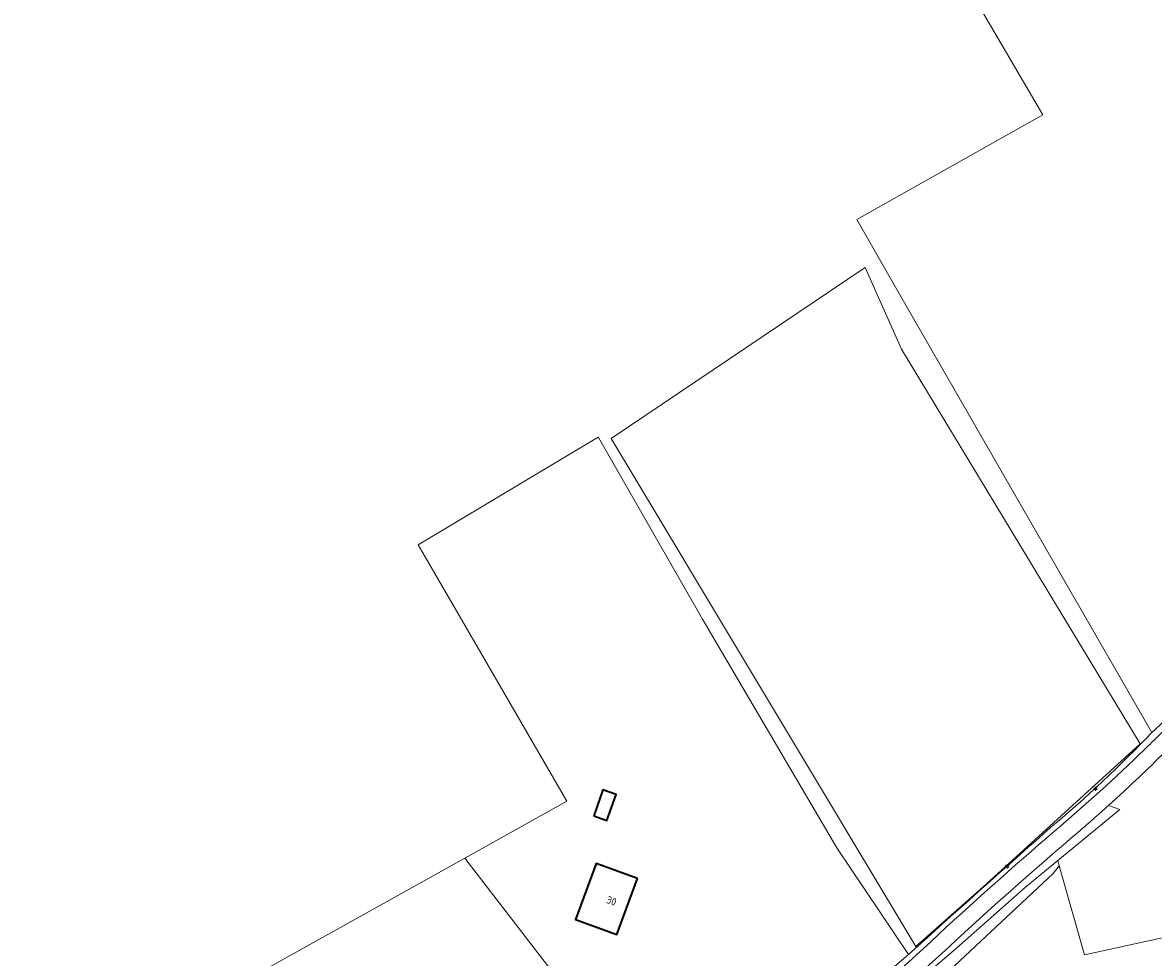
# Model space of a CAD drawing. Header units: metres. Extents: x 140853 to 145288, y 474558 to 480269.
# Tile 167 of 256: x 142611 to 142886, y 477840 to 478066. Entities that reach past the tile are written whole.
import ezdxf
from ezdxf.enums import TextEntityAlignment as Align

# ---------------------------------------------------------------- set-up
doc = ezdxf.new("R2010")
doc.units = ezdxf.units.M
doc.header["$MEASUREMENT"] = 0
for name, color, linetype, lineweight in [('B-WE-GR-BEPLANTING_CULTUUR_BOSPLANTSOEN-G', 90, 'GR-PLANTSOEN', 18), ('B-WE-GR-BOS_LOOF-G', 40, 'Continuous', 13), ('B-WE-GR-BOUWLAND-G', 80, 'Continuous', 13), ('B-WE-GR-GRAS-G', 60, 'Continuous', 13), ('B-WE-GR-GROENVOORZIENING-G', 80, 'Continuous', 18), ('B-WE-IE-TERREINAFSCHEIDING_KUNSTMATIG_HEKWERK-G', 20, 'IE-TERREINAFSCHEIDING-KUNSTMATIG', 18), ('B-WE-KL-ET_LS_OV_LICHTMAST-S', 190, 'Continuous', 18), ('B-WE-OG-BEBOUWING-G', 7, 'Continuous', 35), ('B-WE-OG-BEBOUWING_HUISNUMMER-T18', 10, 'Continuous', 18), ('B-WE-OG-TERREIN_ERF-G', 7, 'Continuous', 18), ('B-WE-VH-VERHARDING_ASFALT-G', 252, 'Continuous', 18)]:
    doc.layers.add(name, color=color, linetype=linetype, lineweight=lineweight)
doc.styles.add('NLCS-ISO', font='txt')
doc.linetypes.add('GR-PLANTSOEN', pattern='A,0,[179,NLCS.shx,S=2,R=0,X=0,Y=0],-4', length=4)
doc.linetypes.add('IE-TERREINAFSCHEIDING-KUNSTMATIG', pattern='A,4,[82,NLCS.shx,S=0.75,R=90,X=0,Y=0],4,-2', length=10)

# ---------------------------------------------------------------- blocks, each defined once
blk = doc.blocks.new('B-SIE-WEG_LICHTMAST-SO')
at = {"ltscale": 0.1}
for p, q in [((-1.1, 0.6), (-2.2, 1.3)), ((0, 1.3), (0, 2.5)), ((1.1, 0.6), (2.2, 1.3)), ((-1.1, -0.6), (-2.2, -1.3)), ((0, -1.3), (0, -2.5)), ((1.1, -0.6), (2.2, -1.3))]:
    blk.add_line(p, q, dxfattribs=at)
at = {"flags": 128}
for points in [[(-1.2, 0.5), (1.2, 0.5)], [(-1.2, -0.5), (1.2, -0.5)]]:
    blk.add_lwpolyline(points, dxfattribs=at)
at = {"ltscale": 0.1}
blk.add_circle((0, 0), 1.27, dxfattribs=at)
at = {"style": 'NLCS-ISO'}
blk.add_attdef('TYPE', text='', height=1.8, dxfattribs=at).set_placement((0, 2.5), align=Align.BOTTOM_CENTER)

msp = doc.modelspace()

# ---------------------------------------------------------------- linework, layer by layer
at = {"layer": 'B-WE-GR-BEPLANTING_CULTUUR_BOSPLANTSOEN-G', "ltscale": 0.2, "flags": 128}
msp.add_lwpolyline([(143486.384, 478172.812), (143480.556, 478175.008), (143379.222, 478198.307), (143238.925, 478241.405), (143229.36, 478235.529), (143287.716, 478217.565), (143265.756, 478144.143), (143188.365, 478170.998), (143178.556, 478121.189), (143153.844, 478128.445), (143169.081, 478207.615), (143163.037, 478205.437), (143145.191, 478199.744), (143127.145, 478194.718), (143113.357, 478191.522), (143099.492, 478188.675), (143088.475, 478186.673), (143077.638, 478149.747), (143233.477, 478102.471), (143236.543, 478101.541), (143221.656, 477979.844), (143165.504, 477981.586), (143164.371, 477981.621), (143164.371, 477981.173), (143164.28, 477980.197), (143164.149, 477974.953), (143194.22, 477974.203), (143267.163, 477974.079), (143306.769, 477974.011), (143311.679, 477956.369), (143308.475, 477950.477), (143264.976, 477937.496), (143173.431, 477910.177), (143129.555, 477897.083), (143023.446, 477873.939), (143000, 477868.825), (142869.03, 477840.139), (142862.913, 477861.758), (142861.399, 477859.863), (142836.238, 477836.363), (142833.866, 477834.373), (142831.25, 477832.067), (142829.851, 477830.701), (142828.618, 477829.372), (142820.497, 477822.648), (142811.879, 477815.645), (142807.761, 477812.173), (142784.53, 477792.86), (142779.547, 477788.654), (142772.278, 477782.591), (142769.836, 477780.487), (142763.413, 477774.207), (142754.289, 477765.378), (142748.126, 477759.218), (142747.786, 477758.878), (142739.43, 477750), (142722.704, 477731.031), (142719.61, 477727.659), (142718, 477726.179), (142718.649, 477724.85), (142719.298, 477723.325), (142715.93, 477719.474), (142714.762, 477720.586), (142713.282, 477720.939), (142709.647, 477716.847), (142681.113, 477681.769), (142679.247, 477679.381), (142665.07, 477660.215), (142663.896, 477664.421), (142663.303, 477663.673), (142667.946, 477640.834), (142681.216, 477619.6), (142681.216, 477619.6, 0.0763381), (142741.403, 477561.144), (142741.403, 477561.144, 0.2367689), (142774.215, 477555.709), (142774.215, 477555.709), (142789.805, 477560.918), (142816.748, 477570.782), (142816.748, 477570.782, -0.0441848), (142836.692, 477575.559), (142836.692, 477575.559), (142854.479, 477581.163), (142854.479, 477581.163, 0.0429709), (142857.142, 477582.469), (142857.142, 477582.469), (142860.17, 477584.57), (142864.83, 477587.241), (142869.049, 477589.621), (142873.877, 477591.896), (142882.254, 477595.792), (142890.178, 477599.342), (142895.092, 477601.51), (142902.261, 477604.314), (142908.328, 477606.825), (142912.339, 477608.449), (142921.363, 477611.941), (142943.073, 477620.901), (142964.135, 477630.016), (142978.274, 477635.825), (142979.628, 477636.417), (142981.685, 477637.453), (142998.294, 477646.097), (143000, 477646.905), (143013.134, 477653.103), (143019.392, 477656.289), (143039.007, 477666.221), (143051.332, 477672.337), (143064.046, 477678.815), (143074.15, 477683.915), (143083.766, 477688.602), (143092.142, 477692.901), (143110.335, 477701.891), (143119.799, 477706.622), (143127.196, 477710.242), (143131.586, 477712.322), (143143.29, 477717.419), (143151.241, 477720.905), (143157.655, 477723.946), (143168.1, 477729.307), (143175.689, 477733.182), (143194.419, 477742.589), (143208.957, 477750), (143211.403, 477751.247), (143218.663, 477753.845), (143228.868, 477756.7), (143230.493, 477757.108), (143234.403, 477757.823), (143243.187, 477758.696), (143245.625, 477758.851), (143248.774, 477758.804), (143255.63, 477758.202), (143258.576, 477758.002), (143260.912, 477757.699), (143262.944, 477757.346), (143266.854, 477756.893), (143270.969, 477756.034), (143274.626, 477755.378), (143280.162, 477754.266), (143280.162, 477754.266, 0.0750108), (143305.758, 477753.43), (143305.758, 477753.43), (143316.016, 477754.508), (143321.957, 477755.225), (143325.46, 477755.839), (143328.507, 477756.4), (143332.213, 477757.725), (143335.208, 477758.591), (143337.391, 477759.61), (143339.828, 477760.171), (143343.636, 477761.699), (143344.905, 477762.106), (143346.276, 477762.615), (143349.27, 477764.396), (143349.27, 477764.396, -0.0469972), (143350.945, 477765.617), (143350.945, 477765.617, -0.0659339), (143353.585, 477766.737), (143353.585, 477766.737), (143356.021, 477768.162), (143361.113, 477770.429), (143365.921, 477772.185), (143365.921, 477772.185, 0.0379722), (143366.784, 477772.542), (143366.784, 477772.542, 0.0413559), (143367.393, 477772.897), (143367.393, 477772.897, -0.0282897), (143368.306, 477773.507), (143368.306, 477773.507, -0.0713289), (143370.185, 477774.221), (143370.185, 477774.221), (143378.358, 477777.226), (143380.236, 477778.193), (143384.45, 477779.568), (143388.468, 477781.345), (143390.643, 477782.368), (143390.643, 477782.368, -0.0420375), (143392.115, 477783.182), (143392.115, 477783.182, -0.0471207), (143393.537, 477783.691), (143393.537, 477783.691, 0.0559923), (143394.908, 477784.15), (143394.908, 477784.15, 0.0765349), (143396.226, 477785.067), (143396.226, 477785.067), (143398.258, 477786.033), (143400.542, 477787.254), (143403.689, 477788.883), (143407.597, 477791.223), (143412.775, 477794.073), (143423.233, 477797.893), (143428.666, 477798.915), (143432.526, 477799.809), (143421.062, 477817.531), (143419.931, 477823.485), (143421.135, 477832.436), (143430.088, 477851.734), (143401.919, 477848.604), (143393.777, 477849.819), (143389.892, 477850.94), (143387.534, 477852.134), (143376.463, 477867.558), (143365.196, 477887.238), (143362.684, 477892.688), (143362.49, 477898.689), (143366.336, 477913.105), (143370.628, 477929.418), (143385.989, 477987.38), (143399.518, 477994.611), (143410.074, 477999.93), (143410.159, 478000), (143421.478, 478009.286), (143421.421, 478015.306), (143426.322, 478015.562), (143426.295, 478021.819), (143434.734, 478021.93), (143434.702, 478025.135), (143434.649, 478039.135), (143468.819, 478039.264), (143475.785, 478047.073), (143475.785, 478047.073, -0.0218076), (143481.897, 478053.615), (143481.897, 478053.615, -0.0929516), (143491.112, 478060.84), (143491.112, 478060.84), (143500, 478065.054), (143508.655, 478068.751), (143517.803, 478072.434), (143528.765, 478076.309), (143536.372, 478078.727), (143536.372, 478078.727, -0.013226), (143552.161, 478083.234), (143552.161, 478083.234), (143546.504, 478115.85), (143549.746, 478115.709), (143552.318, 478105.273), (143570.075, 478109.451), (143569.553, 478112.127), (143567.23, 478131.373), (143545.713, 478130.441), (143540.501, 478149.817), (143563.045, 478154.87), (143559.267, 478182.079), (143500, 478173.977), (143487.662, 478172.29), (143486.384, 478172.812)], format="xyb", close=True, dxfattribs=at)
msp.add_lwpolyline([(142862.55, 477863.042), (142854.678, 477856.562), (142837.348, 477841.184), (142830.197, 477835.096), (142831.25, 477832.067), (142833.866, 477834.373), (142836.238, 477836.363), (142861.399, 477859.863), (142862.913, 477861.758), (142862.55, 477863.042)], close=True, dxfattribs=at)
at = {"layer": 'B-WE-GR-BOS_LOOF-G', "ltscale": 0.2, "flags": 128}
msp.add_lwpolyline([(142661.432, 477831.634), (142590.022, 477793.479), (142610.393, 477750), (142646.982, 477672.298), (142647.667, 477670.843), (142648.085, 477669.88), (142649.617, 477670.557), (142652.939, 477672.098), (142661.031, 477668.635), (142683.621, 477696.733), (142703.886, 477721.544), (142712.981, 477732.516), (142728.864, 477750), (142733.282, 477754.863), (142739.019, 477760.75), (142742.747, 477764.423), (142743.089, 477764.76), (142753.838, 477775.351), (142770.135, 477791.509), (142772.341, 477793.837), (142718.6, 477863.599), (142666.338, 477834.441), (142661.432, 477831.634)], close=True, dxfattribs=at)
at = {"layer": 'B-WE-GR-BOUWLAND-G', "ltscale": 0.2, "flags": 128}
msp.add_lwpolyline([(142754.112, 477965.541), (142828.108, 477842.162), (142845.195, 477857.265), (142882.531, 477891.346), (142824.583, 477987.204), (142815.823, 478007.014), (142754.112, 477965.541)], close=True, dxfattribs=at)
at = {"layer": 'B-WE-GR-GRAS-G', "ltscale": 0.2, "flags": 128}
msp.add_lwpolyline([(142666.338, 477834.441), (142718.6, 477863.599), (142743.394, 477877.432), (142708.958, 477936.756), (142707.302, 477939.662), (142750.927, 477965.808), (142751.007, 477965.724), (142776.316, 477921.604), (142808.893, 477866.083), (142826.327, 477840.186), (142830.895, 477844.365), (142830.895, 477844.365, -0.001548), (142860.946, 477871.198), (142860.946, 477871.198, 0.0306167), (142885.346, 477894.125), (142885.346, 477894.125), (142872.195, 477916.994), (142865.467, 477928.695), (142824.463, 478000), (142813.73, 478018.665), (142858.892, 478044.091), (142794.739, 478153.72)], format="xyb", dxfattribs=at)
msp.add_lwpolyline([(142754.112, 477965.541), (142815.823, 478007.014), (142824.583, 477987.204), (142882.531, 477891.346), (142845.195, 477857.265), (142828.108, 477842.162), (142754.112, 477965.541)], close=True, dxfattribs=at)
at = {"layer": 'B-WE-GR-GROENVOORZIENING-G', "ltscale": 0.2, "flags": 128}
for points in [[(142891.324, 477899.581), (142885.346, 477894.125), (142885.346, 477894.125, -0.0306167), (142860.946, 477871.198), (142860.946, 477871.198, 0.001548), (142830.895, 477844.365), (142830.895, 477844.365), (142826.327, 477840.186), (142792.051, 477810.758)], [(142815.474, 477828.485), (142831.779, 477843.406), (142831.779, 477843.406, -0.0094691), (142861.793, 477870.206), (142861.793, 477870.206, 0.0167976), (142883.551, 477889.939), (142883.551, 477889.939, 0.0059839), (142890.929, 477897.267)]]:
    msp.add_lwpolyline(points, format="xyb", dxfattribs=at)
msp.add_lwpolyline([(142830.197, 477835.096), (142837.348, 477841.184), (142854.678, 477856.562), (142862.55, 477863.042), (142877.643, 477875.465), (142874.841, 477876.426), (142874.734, 477876.328), (142874.098, 477875.756), (142872.557, 477874.376), (142872.557, 477874.376, -0.0060962), (142864.392, 477867.28), (142864.392, 477867.28, 0.0094691), (142834.378, 477840.48), (142834.378, 477840.48), (142829.752, 477836.374), (142830.197, 477835.096)], format="xyb", close=True, dxfattribs=at)
at = {"layer": 'B-WE-IE-TERREINAFSCHEIDING_KUNSTMATIG_HEKWERK-G', "ltscale": 0.2, "flags": 128}
for points in [[(142794.739, 478153.72), (142858.892, 478044.091), (142813.73, 478018.665), (142824.463, 478000)], [(142865.467, 477928.695), (142824.463, 478000)], [(142718.6, 477863.599), (142743.394, 477877.432), (142708.958, 477936.756), (142707.302, 477939.662), (142750.927, 477965.808)], [(142750.927, 477965.808), (142751.007, 477965.724), (142776.316, 477921.604), (142808.893, 477866.083), (142826.327, 477840.186)], [(142872.195, 477916.994), (142865.467, 477928.695)], [(142885.346, 477894.125), (142872.195, 477916.994)], [(142898.637, 477907.987), (142891.324, 477899.581), (142885.346, 477894.125)], [(142772.341, 477793.837), (142718.6, 477863.599)], [(142792.051, 477810.758), (142826.327, 477840.186)]]:
    msp.add_lwpolyline(points, dxfattribs=at)
at = {"layer": 'B-WE-OG-BEBOUWING-G', "ltscale": 0.2, "flags": 128}
for points in [[(142749.878, 477873.926), (142753.079, 477872.772), (142755.34, 477879.043), (142752.139, 477880.196), (142749.878, 477873.926)], [(142760.476, 477858.673), (142750.448, 477862.352), (142745.447, 477848.721), (142755.475, 477845.042), (142760.476, 477858.673)]]:
    msp.add_lwpolyline(points, close=True, dxfattribs=at)
at = {"layer": 'B-WE-OG-TERREIN_ERF-G', "ltscale": 0.2, "flags": 128}
msp.add_lwpolyline([(142794.739, 478153.72), (142858.892, 478044.091), (142813.73, 478018.665), (142824.463, 478000), (142865.467, 477928.695), (142872.195, 477916.994), (142885.346, 477894.125), (142891.324, 477899.581)], dxfattribs=at)
for points in [[(142772.341, 477793.837), (142786.132, 477805.677), (142792.051, 477810.758), (142826.327, 477840.186), (142808.893, 477866.083), (142776.316, 477921.604), (142751.007, 477965.724), (142750.927, 477965.808), (142707.302, 477939.662), (142708.958, 477936.756), (142743.394, 477877.432), (142718.6, 477863.599), (142772.341, 477793.837)], [(142749.878, 477873.926), (142752.139, 477880.196), (142755.34, 477879.043), (142753.079, 477872.772), (142749.878, 477873.926)], [(142760.476, 477858.673), (142755.475, 477845.042), (142745.447, 477848.721), (142750.448, 477862.352), (142760.476, 477858.673)]]:
    msp.add_lwpolyline(points, close=True, dxfattribs=at)
msp.add_lwpolyline([(142891.72, 477892.579, -0.0135345), (142878.971, 477880.206), (142878.971, 477880.206), (142878.472, 477879.743), (142874.841, 477876.426), (142877.643, 477875.465), (142862.55, 477863.042), (142862.913, 477861.758), (142869.03, 477840.139), (143000, 477868.825)], format="xyb", dxfattribs=at)
at = {"layer": 'B-WE-VH-VERHARDING_ASFALT-G', "ltscale": 0.2, "flags": 128}
for points in [[(142890.929, 477897.267, -0.0059839), (142883.551, 477889.939), (142883.551, 477889.939, -0.0167976), (142861.793, 477870.206), (142861.793, 477870.206, 0.0094691), (142831.779, 477843.406), (142831.779, 477843.406), (142815.474, 477828.485)], [(142829.752, 477836.374), (142834.378, 477840.48), (142834.378, 477840.48, -0.0094691), (142864.392, 477867.28), (142864.392, 477867.28, 0.0060962), (142872.557, 477874.376), (142872.557, 477874.376), (142874.098, 477875.756), (142874.734, 477876.328), (142874.841, 477876.426), (142878.472, 477879.743), (142878.971, 477880.206), (142878.971, 477880.206, 0.0135345), (142891.72, 477892.579)]]:
    msp.add_lwpolyline(points, format="xyb", dxfattribs=at)

# ---------------------------------------------------------------- block references
at = {"layer": 'B-WE-KL-ET_LS_OV_LICHTMAST-S', "xscale": 0.2, "yscale": 0.2, "zscale": 0.2}
for p in [(142871.669, 477880.465), (142850.257, 477861.613)]:
    msp.add_blockref('B-SIE-WEG_LICHTMAST-SO', p, dxfattribs=at)

# ---------------------------------------------------------------- texts
at = {"layer": 'B-WE-OG-BEBOUWING_HUISNUMMER-T18', "style": 'NLCS-ISO'}
msp.add_text('30', height=1.8, rotation=339.9, dxfattribs=at).set_placement((142754.22, 477853.236), align=Align.MIDDLE_CENTER)

doc.saveas('drawing.dxf')
